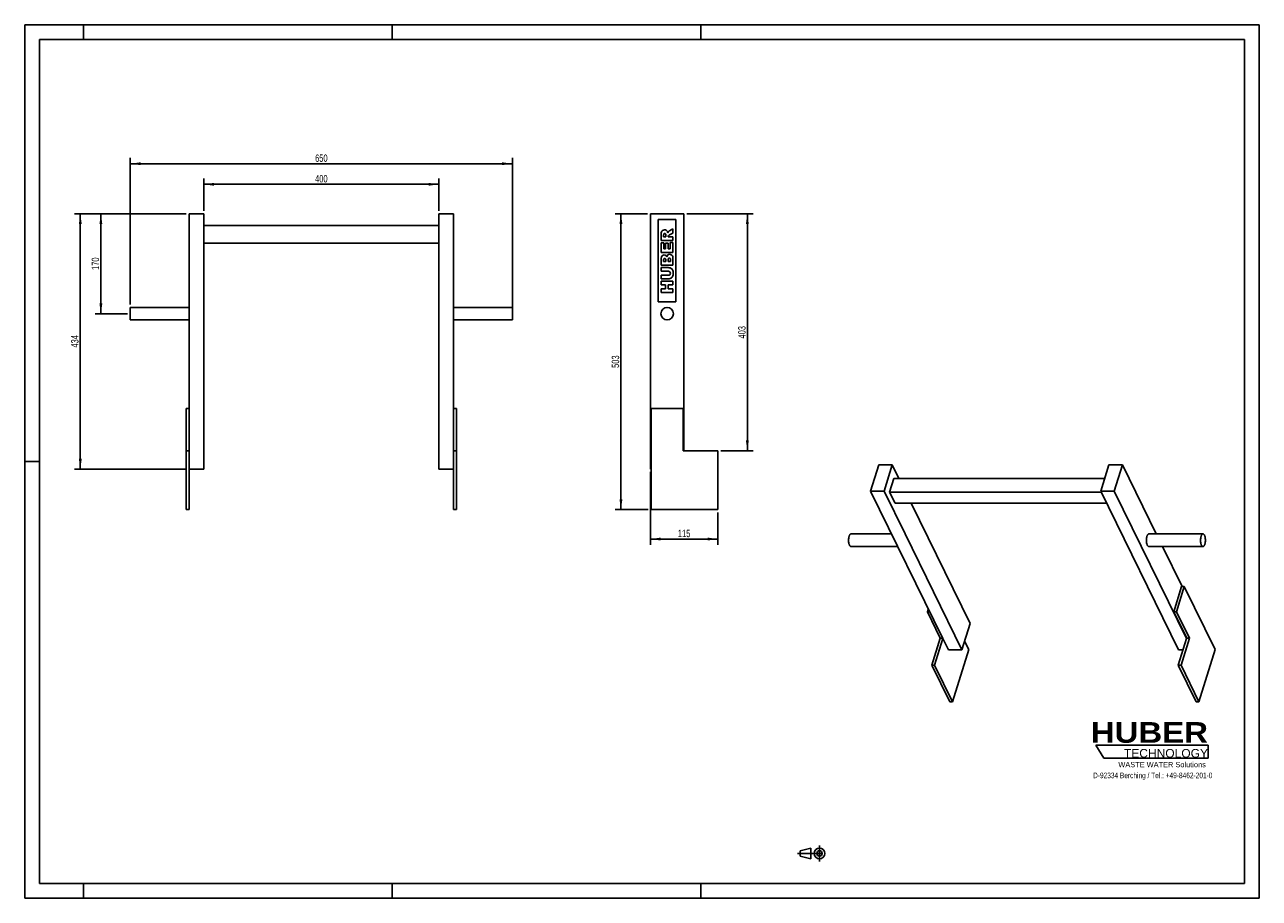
# Model space of a CAD drawing. Header units: millimetres. Extents: x 0 to 2100, y 0 to 1485.
import ezdxf

# ---------------------------------------------------------------- set-up
doc = ezdxf.new("R2010")
doc.units = ezdxf.units.MM
doc.header["$LTSCALE"] = 115.5
doc.linetypes.add('CENTER', pattern=[0.6, 0.375, -0.075, 0.075, -0.075])
doc.layers.get('0').update_dxf_attribs({"linetype": 'CONTINUOUS'})
for name, color, linetype in [('005_AXIS', 7, 'CONTINUOUS'), ('007_CURVES', 7, 'CONTINUOUS'), ('050_DIMENSIONING', 7, 'CONTINUOUS'), ('HUBER_Logo_BL0', 7, 'CONTINUOUS')]:
    doc.layers.add(name, color=color, linetype=linetype)
doc.styles.get("Standard").update_dxf_attribs({"font": 'txt', "width": 0.7})
doc.styles.add('TEXTSTYLE_2', font='ariblk.ttf')
doc.styles.add('TEXTSTYLE_3', font='arial.ttf')
doc.dimstyles.new('DIMSTYLE_1', dxfattribs={"dimtxt": 12.5, "dimasz": 17.5, "dimexe": 2, "dimexo": 1, "dimtad": 1, "dimdec": 1, "dimtxsty": 'STANDARD', "dimblk": '_FILLED', "dimblk1": '_FILLED', "dimblk2": '_FILLED', "dimcen": 0.09, "dimazin": 2, "dimtp": 0.5, "dimtm": 0.5, "dimtfac": 1, "dimtdec": 1, "dimtofl": 0, "dimtmove": 0, "dimatfit": 3, "dimldrblk": '_FILLED', "dimfxl": 1, "dimtolj": 1, "dimarcsym": 0})
doc.dimstyles.new('DIMSTYLE_2', dxfattribs={"dimtxt": 12.5, "dimasz": 17.5, "dimexe": 2, "dimexo": 1, "dimtad": 1, "dimdec": 1, "dimtxsty": 'STANDARD', "dimblk": '_FILLED', "dimblk1": '_FILLED', "dimblk2": '_FILLED', "dimcen": 0.09, "dimazin": 2, "dimtp": 0.8, "dimtm": 0.8, "dimtfac": 1, "dimtdec": 1, "dimtofl": 0, "dimtmove": 0, "dimatfit": 3, "dimldrblk": '_FILLED', "dimfxl": 1, "dimtolj": 1, "dimarcsym": 0})
doc.dimstyles.new('DIMSTYLE_3', dxfattribs={"dimtxt": 12.5, "dimasz": 17.5, "dimexe": 2, "dimexo": 1, "dimtad": 1, "dimtxsty": 'STANDARD', "dimblk": '_FILLED', "dimblk1": '_FILLED', "dimblk2": '_FILLED', "dimcen": 0.09, "dimazin": 2, "dimtp": 0.3, "dimtm": 0.3, "dimtfac": 1, "dimtofl": 0, "dimtmove": 0, "dimatfit": 3, "dimldrblk": '_FILLED', "dimfxl": 1, "dimtolj": 1, "dimarcsym": 0})
doc.dimstyles.new('DIMSTYLE_4', dxfattribs={"dimtxt": 12.5, "dimasz": 17.5, "dimexe": 2, "dimexo": 1, "dimtad": 1, "dimtxsty": 'STANDARD', "dimblk": '_FILLED', "dimblk1": '_FILLED', "dimblk2": '_FILLED', "dimcen": 0.09, "dimazin": 2, "dimtp": 0.5, "dimtm": 0.5, "dimtfac": 1, "dimtofl": 0, "dimtmove": 0, "dimatfit": 3, "dimldrblk": '_FILLED', "dimfxl": 1, "dimtolj": 1, "dimarcsym": 0})
doc.dimstyles.new('DIMSTYLE_5', dxfattribs={"dimtxt": 12.5, "dimasz": 17.5, "dimexe": 2, "dimexo": 1, "dimtad": 1, "dimtxsty": 'STANDARD', "dimblk": '_FILLED', "dimblk1": '_FILLED', "dimblk2": '_FILLED', "dimcen": 0.09, "dimazin": 2, "dimtp": 0.8, "dimtm": 0.8, "dimtfac": 1, "dimtofl": 0, "dimtmove": 0, "dimatfit": 3, "dimldrblk": '_FILLED', "dimfxl": 1, "dimtolj": 1, "dimarcsym": 0})

# ---------------------------------------------------------------- blocks, each defined once
blk = doc.blocks.new('HUBER_LOGO_BL0', base_point=(1918.7, 251.9))
at = {"layer": 'HUBER_Logo_BL0', "color": 5, "linetype": 'CONTINUOUS'}
for p, q in [((2013.2, 260.5), (1822, 260.5)), ((1822, 260.5), (1835.5, 238)), ((2013.2, 260.5), (2013.2, 238)), ((1835.5, 238), (2013.2, 238))]:
    blk.add_line(p, q, dxfattribs=at)
at = {"layer": 'HUBER_Logo_BL0', "color": 2, "linetype": 'CONTINUOUS', "attachment_point": 3, "line_spacing_factor": 0.78}
for s, insert, char_height, width, style in [('HUBER\\P\\fArial;\\H14.625;TECHNOLOGY ', (2012.7, 299.5), 35.1, 193.836, 'TEXTSTYLE_2'), ('WASTE WATER Solutions', (2009, 231.8), 9, 148.517, 'TEXTSTYLE_3')]:
    blk.add_mtext(s, dxfattribs=dict(at, insert=insert, char_height=char_height, width=width, style=style))
at = {"layer": 'HUBER_Logo_BL0', "color": 2, "linetype": 'CONTINUOUS', "insert": (1918.7, 213.7), "char_height": 9.5, "width": 405.446, "attachment_point": 2, "line_spacing_factor": 0.96}
blk.add_mtext('D-92334 Berching / Tel.: +49-8462-201-0', dxfattribs=at)
blk = doc.blocks.new('_FILLED')
at = {"color": 0, "linetype": 'BYBLOCK'}
blk.add_solid([(0, 0), (-1, 0.14), (-1, -0.14)], dxfattribs=at)
blk = doc.blocks.new('*D0')
at = {"layer": '050_DIMENSIONING', "color": 2, "linetype": 'CONTINUOUS'}
for p, q in [((304.6, 1168.7), (304.6, 1223.7)), ((704.6, 1168.7), (704.6, 1223.7)), ((304.6, 1213.7), (504.6, 1213.7)), ((704.6, 1213.7), (504.6, 1213.7))]:
    blk.add_line(p, q, dxfattribs=at)
at = {"layer": '050_DIMENSIONING', "color": 2, "linetype": 'CONTINUOUS', "xscale": 17.5, "yscale": 17.5, "zscale": 17.5, "rotation": 180}
blk.add_blockref('_FILLED', (304.6, 1213.7), dxfattribs=at)
at = {"layer": '050_DIMENSIONING', "color": 2, "linetype": 'CONTINUOUS', "xscale": 17.5, "yscale": 17.5, "zscale": 17.5}
blk.add_blockref('_FILLED', (704.6, 1213.7), dxfattribs=at)
at = {"layer": '050_DIMENSIONING', "color": 2, "linetype": 'CONTINUOUS', "insert": (504.6, 1229.4), "char_height": 12.5, "width": 44.196, "attachment_point": 2, "line_spacing_factor": 0.9}
blk.add_mtext('400', dxfattribs=at)
blk = doc.blocks.new('*D1')
at = {"layer": '050_DIMENSIONING', "color": 2, "linetype": 'CONTINUOUS'}
for p, q in [((179.6, 1009.4), (179.6, 1258.7)), ((179.6, 1248.7), (504.6, 1248.7)), ((829.6, 1248.7), (504.6, 1248.7)), ((829.6, 998.7), (829.6, 1258.7))]:
    blk.add_line(p, q, dxfattribs=at)
at = {"layer": '050_DIMENSIONING', "color": 2, "linetype": 'CONTINUOUS', "xscale": 17.5, "yscale": 17.5, "zscale": 17.5, "rotation": 180}
blk.add_blockref('_FILLED', (179.6, 1248.7), dxfattribs=at)
at = {"layer": '050_DIMENSIONING', "color": 2, "linetype": 'CONTINUOUS', "xscale": 17.5, "yscale": 17.5, "zscale": 17.5}
blk.add_blockref('_FILLED', (829.6, 1248.7), dxfattribs=at)
at = {"layer": '050_DIMENSIONING', "color": 2, "linetype": 'CONTINUOUS', "insert": (504.6, 1264.4), "char_height": 12.5, "width": 42.857, "attachment_point": 2, "line_spacing_factor": 0.9}
blk.add_mtext('650', dxfattribs=at)
blk = doc.blocks.new('*D2')
at = {"layer": '050_DIMENSIONING', "color": 2, "linetype": 'CONTINUOUS'}
for p, q in [((1059.2, 1163.7), (1004.2, 1163.7)), ((1014.2, 1163.7), (1014.2, 912.2)), ((1014.2, 660.7), (1014.2, 912.2)), ((1060.7, 660.7), (1004.2, 660.7))]:
    blk.add_line(p, q, dxfattribs=at)
at = {"layer": '050_DIMENSIONING', "color": 2, "linetype": 'CONTINUOUS', "xscale": 17.5, "yscale": 17.5, "zscale": 17.5}
for p, rotation in [((1014.2, 1163.7), 90), ((1014.2, 660.7), 270)]:
    blk.add_blockref('_FILLED', p, dxfattribs=dict(at, rotation=rotation))
at = {"layer": '050_DIMENSIONING', "color": 2, "linetype": 'CONTINUOUS', "insert": (998.6, 912.2), "char_height": 12.5, "width": 41.518, "attachment_point": 2, "rotation": 90, "line_spacing_factor": 0.9}
blk.add_mtext('503', dxfattribs=at)
blk = doc.blocks.new('*D3')
at = {"layer": '050_DIMENSIONING', "color": 2, "linetype": 'CONTINUOUS'}
for p, q in [((274.6, 1163.7), (84.6, 1163.7)), ((94.6, 1163.7), (94.6, 946.7)), ((94.6, 729.7), (94.6, 946.7)), ((274.6, 729.7), (84.6, 729.7))]:
    blk.add_line(p, q, dxfattribs=at)
at = {"layer": '050_DIMENSIONING', "color": 2, "linetype": 'CONTINUOUS', "xscale": 17.5, "yscale": 17.5, "zscale": 17.5}
for p, rotation in [((94.6, 1163.7), 90), ((94.6, 729.7), 270)]:
    blk.add_blockref('_FILLED', p, dxfattribs=dict(at, rotation=rotation))
at = {"layer": '050_DIMENSIONING', "color": 2, "linetype": 'CONTINUOUS', "insert": (79, 946.7), "char_height": 12.5, "width": 42.857, "attachment_point": 2, "rotation": 90, "line_spacing_factor": 0.9}
blk.add_mtext('434', dxfattribs=at)
blk = doc.blocks.new('*D4')
at = {"layer": '050_DIMENSIONING', "color": 2, "linetype": 'CONTINUOUS'}
for p, q in [((1064.2, 724.7), (1064.2, 600.7)), ((1179.2, 655.7), (1179.2, 600.7)), ((1064.2, 610.7), (1121.7, 610.7)), ((1179.2, 610.7), (1121.7, 610.7))]:
    blk.add_line(p, q, dxfattribs=at)
at = {"layer": '050_DIMENSIONING', "color": 2, "linetype": 'CONTINUOUS', "xscale": 17.5, "yscale": 17.5, "zscale": 17.5, "rotation": 180}
blk.add_blockref('_FILLED', (1064.2, 610.7), dxfattribs=at)
at = {"layer": '050_DIMENSIONING', "color": 2, "linetype": 'CONTINUOUS', "xscale": 17.5, "yscale": 17.5, "zscale": 17.5}
blk.add_blockref('_FILLED', (1179.2, 610.7), dxfattribs=at)
at = {"layer": '050_DIMENSIONING', "color": 2, "linetype": 'CONTINUOUS', "insert": (1121.7, 626.4), "char_height": 12.5, "width": 34.821, "attachment_point": 2, "line_spacing_factor": 0.9}
blk.add_mtext('115', dxfattribs=at)
blk = doc.blocks.new('*D5')
at = {"layer": '050_DIMENSIONING', "color": 2, "linetype": 'CONTINUOUS'}
for p, q in [((274.6, 1163.7), (119.6, 1163.7)), ((129.6, 1163.7), (129.6, 1078.7)), ((129.6, 993.7), (129.6, 1078.7)), ((174.6, 993.7), (119.6, 993.7))]:
    blk.add_line(p, q, dxfattribs=at)
at = {"layer": '050_DIMENSIONING', "color": 2, "linetype": 'CONTINUOUS', "xscale": 17.5, "yscale": 17.5, "zscale": 17.5}
for p, rotation in [((129.6, 1163.7), 90), ((129.6, 993.7), 270)]:
    blk.add_blockref('_FILLED', p, dxfattribs=dict(at, rotation=rotation))
at = {"layer": '050_DIMENSIONING', "color": 2, "linetype": 'CONTINUOUS', "insert": (114, 1078.7), "char_height": 12.5, "width": 40.179, "attachment_point": 2, "rotation": 90, "line_spacing_factor": 0.9}
blk.add_mtext('170', dxfattribs=at)
blk = doc.blocks.new('*D6')
at = {"layer": '050_DIMENSIONING', "color": 2, "linetype": 'CONTINUOUS'}
for p, q in [((1126.2, 1163.7), (1239.2, 1163.7)), ((1229.2, 1163.7), (1229.2, 962.2)), ((1229.2, 760.7), (1229.2, 962.2)), ((1184.2, 760.7), (1239.2, 760.7))]:
    blk.add_line(p, q, dxfattribs=at)
at = {"layer": '050_DIMENSIONING', "color": 2, "linetype": 'CONTINUOUS', "xscale": 17.5, "yscale": 17.5, "zscale": 17.5}
for p, rotation in [((1229.2, 1163.7), 90), ((1229.2, 760.7), 270)]:
    blk.add_blockref('_FILLED', p, dxfattribs=dict(at, rotation=rotation))
at = {"layer": '050_DIMENSIONING', "color": 2, "linetype": 'CONTINUOUS', "insert": (1213.6, 962.2), "char_height": 12.5, "width": 42.857, "attachment_point": 2, "rotation": 90, "line_spacing_factor": 0.9}
blk.add_mtext('403', dxfattribs=at)
blk = doc.blocks.new('PROJEKTIONSMETHODE_1_BL1', base_point=(1340, 76.3))
at = {"color": 2, "linetype": 'CONTINUOUS'}
for p, q in [((1318.9, 80.8), (1337.3, 85.4)), ((1337.3, 67.1), (1337.3, 85.4)), ((1318.9, 71.7), (1318.9, 80.8)), ((1318.9, 71.7), (1337.3, 67.1))]:
    blk.add_line(p, q, dxfattribs=at)
at = {"color": 2, "linetype": 'CENTER'}
for p, q in [((1351.9, 90), (1351.9, 62.5)), ((1314.3, 76.3), (1365.7, 76.3))]:
    blk.add_line(p, q, dxfattribs=at)
at = {"color": 2, "linetype": 'CONTINUOUS'}
for radius in [9.17, 4.58]:
    blk.add_circle((1351.9, 76.3), radius, dxfattribs=at)

msp = doc.modelspace()

# ---------------------------------------------------------------- linework, layer by layer
at = {"color": 7, "linetype": 'CONTINUOUS'}
for p, q in [((0, 1485), (2100, 1485)), ((0, 0), (0, 1485)), ((2100, 0), (2100, 1485)), ((279.635, 1163.741), (304.635, 1163.741)), ((279.635, 760.741), (279.635, 1163.741)), ((304.635, 1163.741), (304.635, 729.741)), ((704.635, 1163.741), (729.635, 1163.741)), ((704.635, 1163.741), (704.635, 729.741)), ((729.635, 760.741), (729.635, 1163.741)), ((1064.208, 1163.741), (1121.208, 1163.741)), ((1064.208, 1163.741), (1064.208, 729.741)), ((1121.208, 760.741), (1121.208, 1163.741)), ((304.635, 1143.741), (704.635, 1143.741)), ((704.635, 1113.741), (304.635, 1113.741)), ((279.635, 832.741), (274.635, 832.741)), ((274.635, 832.741), (274.635, 760.741)), ((734.635, 832.741), (729.635, 832.741)), ((734.635, 832.741), (734.635, 760.741)), ((1065.708, 832.741), (1120.208, 832.741)), ((1120.208, 832.741), (1120.208, 760.741)), ((274.635, 760.741), (279.635, 760.741)), ((274.635, 760.741), (274.635, 660.741)), ((279.635, 660.741), (279.635, 760.741)), ((729.635, 760.741), (734.635, 760.741)), ((729.635, 760.741), (729.635, 660.741)), ((734.635, 660.741), (734.635, 760.741)), ((1179.208, 760.741), (1120.208, 760.741)), ((1179.208, 760.741), (1179.208, 660.741)), ((1452.653, 736.723), (1438.856, 692.073)), ((1475.68, 736.723), (1452.653, 736.723)), ((1461.882, 692.073), (1475.68, 736.723)), ((1475.68, 736.723), (1486.97, 713.716)), ((1844.104, 736.723), (1830.306, 692.073)), ((1867.131, 736.723), (1844.104, 736.723)), ((1853.333, 692.073), (1867.131, 736.723)), ((1867.131, 736.723), (1924.717, 619.375)), ((304.635, 729.741), (279.635, 729.741)), ((729.635, 729.741), (704.635, 729.741)), ((1064.208, 729.741), (1065.708, 729.741)), ((1478.513, 713.716), (1471.251, 690.216)), ((1478.513, 713.716), (1836.994, 713.716)), ((1561.787, 441.565), (1438.856, 692.073)), ((1438.856, 692.073), (1461.882, 692.073)), ((1461.882, 692.073), (1497.568, 619.353)), ((1471.251, 690.216), (1831.218, 690.216)), ((1471.251, 690.216), (1480.402, 671.568)), ((1830.306, 692.073), (1962.695, 422.295)), ((1830.306, 692.073), (1853.333, 692.073)), ((1976.265, 441.565), (1853.333, 692.073)), ((1840.369, 671.568), (1480.402, 671.568)), ((1507.653, 671.568), (1608.068, 466.944)), ((1497.568, 619.353), (1594.27, 422.295)), ((1935.17, 598.075), (1968.676, 529.795)), ((1954.544, 487.104), (1967.737, 529.795)), ((1972.342, 529.795), (1959.149, 487.104)), ((1972.342, 529.795), (1967.737, 529.795)), ((1536.999, 492.079), (1535.461, 487.104)), ((1535.461, 487.104), (1557.424, 442.348)), ((1539.44, 487.104), (1535.461, 487.104)), ((1954.544, 487.104), (1976.507, 442.348)), ((1959.149, 487.104), (1954.544, 487.104)), ((1959.149, 487.104), (1981.112, 442.348)), ((1594.27, 422.295), (1608.068, 466.944)), ((1543.142, 396.132), (1557.424, 442.348)), ((1547.748, 396.132), (1561.787, 441.565)), ((1557.424, 442.348), (1561.403, 442.348)), ((1561.787, 441.565), (1571.244, 422.295)), ((1962.225, 396.132), (1976.265, 441.565)), ((1966.83, 396.132), (1981.112, 442.348)), ((1976.507, 442.348), (1976.265, 441.565)), ((1976.507, 442.348), (1981.112, 442.348)), ((1594.27, 422.295), (1571.244, 422.295)), ((1605.726, 422.878), (1598.807, 436.977)), ((1970.31, 422.295), (1962.695, 422.295)), ((1543.142, 396.132), (1573.646, 333.971)), ((1543.142, 396.132), (1547.748, 396.132)), ((1578.252, 333.971), (1547.748, 396.132)), ((1962.225, 396.132), (1992.729, 333.971)), ((1962.225, 396.132), (1966.83, 396.132)), ((1997.334, 333.971), (1966.83, 396.132)), ((0, 0), (2100, 0))]:
    msp.add_line(p, q, dxfattribs=at)
at = {"color": 3, "linetype": 'CONTINUOUS'}
for p, q in [((0, 1485), (0, 0)), ((2100, 1485), (0, 1485)), ((100, 1485), (100, 1460)), ((625, 1485), (625, 1460)), ((1150, 1485), (1150, 1460)), ((2100, 1485), (2100, 0)), ((0, 742.5), (25, 742.5)), ((100, 0), (100, 25)), ((625, 0), (625, 25)), ((1150, 0), (1150, 25)), ((2100, 0), (0, 0))]:
    msp.add_line(p, q, dxfattribs=at)
at = {"color": 5, "linetype": 'CONTINUOUS'}
for p, q in [((25, 1460), (25, 25)), ((2075, 1460), (25, 1460)), ((2075, 25), (2075, 1460)), ((25, 25), (2075, 25))]:
    msp.add_line(p, q, dxfattribs=at)
at = {"layer": '005_AXIS', "color": 7, "linetype": 'CONTINUOUS'}
for p, q in [((179.635, 993.741), (179.635, 1004.391)), ((279.635, 1004.391), (179.635, 1004.391)), ((179.635, 983.091), (179.635, 993.741)), ((729.635, 1004.391), (829.635, 1004.391)), ((829.635, 1004.391), (829.635, 993.741)), ((829.635, 993.741), (829.635, 983.091)), ((279.635, 983.091), (179.635, 983.091)), ((729.635, 983.091), (829.635, 983.091)), ((1065.708, 832.741), (1065.708, 660.741)), ((274.635, 660.741), (279.635, 660.741)), ((729.635, 660.741), (734.635, 660.741)), ((1065.708, 660.741), (1179.208, 660.741)), ((1474.531, 619.375), (1405.505, 619.375)), ((1912.089, 619.375), (2004.195, 619.375)), ((1484.983, 598.075), (1405.505, 598.075)), ((1912.089, 598.075), (2004.195, 598.075)), ((2024.809, 422.878), (1972.342, 529.795)), ((1605.726, 422.878), (1578.252, 333.971)), ((2024.809, 422.878), (1997.334, 333.971)), ((1573.646, 333.971), (1578.252, 333.971)), ((1992.729, 333.971), (1997.334, 333.971))]:
    msp.add_line(p, q, dxfattribs=at)
for start, end in [(0, 180), (180, 360)]:
    msp.add_arc((1092.708, 993.741), 10.65, start, end, dxfattribs=at)
for points, knots in [([(1402.927, 600.382), (1402.749, 600.745), (1402.423, 601.536), (1401.884, 603.318), (1401.449, 605.83), (1401.297, 609), (1401.479, 611.672), (1401.821, 613.706), (1402.159, 615.087), (1402.574, 616.318), (1403.057, 617.373), (1403.598, 618.229), (1404.189, 618.869), (1404.826, 619.276), (1405.289, 619.375), (1405.505, 619.375)], [0, 0, 0, 0, 0.05847668, 0.12356833, 0.26915392, 0.42613471, 0.58202248, 0.65569087, 0.72458329, 0.78750074, 0.8435264, 0.892153, 0.93349183, 0.96861979, 1, 1, 1, 1]), ([(1912.089, 619.375), (1911.872, 619.375), (1911.409, 619.276), (1910.773, 618.869), (1910.182, 618.229), (1909.641, 617.373), (1909.158, 616.318), (1908.743, 615.087), (1908.405, 613.706), (1908.062, 611.672), (1907.88, 609), (1908.033, 605.83), (1908.468, 603.318), (1909.007, 601.536), (1909.333, 600.745), (1909.511, 600.382)], [0, 0, 0, 0, 0.03138021, 0.06650816, 0.10784697, 0.15647357, 0.21249922, 0.27541668, 0.34430912, 0.4179775, 0.57386528, 0.73084608, 0.87643169, 0.9415234, 1, 1, 1, 1]), ([(2004.195, 619.375), (2003.978, 619.375), (2003.515, 619.276), (2002.879, 618.869), (2002.288, 618.229), (2001.747, 617.373), (2001.264, 616.318), (2000.849, 615.087), (2000.511, 613.706), (2000.169, 611.672), (1999.986, 609), (2000.139, 605.83), (2000.574, 603.318), (2001.113, 601.536), (2001.439, 600.745), (2001.617, 600.382)], [0, 0, 0, 0, 0.03138021, 0.06650815, 0.10784696, 0.15647356, 0.21249923, 0.27541669, 0.34430914, 0.41797753, 0.57386529, 0.73084608, 0.87643168, 0.94152336, 1, 1, 1, 1]), ([(2006.773, 617.067), (2006.605, 617.41), (2006.256, 618.024), (2005.626, 618.773), (2004.94, 619.256), (2004.431, 619.375), (2004.195, 619.375)], [0, 0, 0, 0, 0.31594759, 0.58208421, 0.80455749, 1, 1, 1, 1]), ([(2004.195, 598.075), (2004.412, 598.075), (2004.875, 598.173), (2005.511, 598.58), (2006.102, 599.22), (2006.643, 600.076), (2007.126, 601.131), (2007.541, 602.363), (2007.879, 603.743), (2008.222, 605.777), (2008.404, 608.449), (2008.251, 611.619), (2007.816, 614.132), (2007.277, 615.913), (2006.951, 616.704), (2006.773, 617.067)], [0, 0, 0, 0, 0.03138021, 0.06650815, 0.10784696, 0.15647356, 0.21249923, 0.27541669, 0.34430914, 0.41797753, 0.57386529, 0.73084608, 0.87643168, 0.94152336, 1, 1, 1, 1]), ([(1405.505, 598.075), (1405.269, 598.075), (1404.761, 598.193), (1404.074, 598.676), (1403.445, 599.426), (1403.096, 600.04), (1402.927, 600.382)], [0, 0, 0, 0, 0.19544251, 0.41791578, 0.68405229, 1, 1, 1, 1]), ([(1909.511, 600.382), (1909.679, 600.04), (1910.028, 599.426), (1910.658, 598.676), (1911.344, 598.193), (1911.853, 598.075), (1912.089, 598.075)], [0, 0, 0, 0, 0.3159475, 0.58208419, 0.80455747, 1, 1, 1, 1]), ([(2001.617, 600.382), (2001.785, 600.04), (2002.134, 599.426), (2002.764, 598.676), (2003.45, 598.193), (2003.959, 598.075), (2004.195, 598.075)], [0, 0, 0, 0, 0.31594759, 0.58208421, 0.80455749, 1, 1, 1, 1])]:
    msp.add_open_spline(points, degree=3, knots=knots, dxfattribs=at)
at = {"layer": '007_CURVES', "color": 4, "linetype": 'CONTINUOUS'}
for p, q in [((1107.708, 1153.741), (1077.708, 1153.741)), ((1077.708, 1153.741), (1077.708, 1013.741)), ((1102.708, 1137.834), (1096.924, 1134.832)), ((1102.708, 1130.849), (1102.708, 1137.834)), ((1107.708, 1013.741), (1107.708, 1153.741)), ((1082.708, 1128.461), (1082.708, 1118.161)), ((1082.708, 1118.161), (1102.708, 1118.161)), ((1086.978, 1114.45), (1082.708, 1114.45)), ((1082.708, 1114.45), (1082.708, 1097.888)), ((1086.746, 1124.369), (1086.746, 1127.083)), ((1090.812, 1124.369), (1086.746, 1124.369)), ((1086.978, 1104.082), (1086.978, 1114.45)), ((1094.236, 1113.7), (1090.157, 1113.7)), ((1090.157, 1113.7), (1090.157, 1104.082)), ((1090.812, 1126.974), (1090.812, 1124.369)), ((1094.236, 1104.082), (1094.236, 1113.7)), ((1094.591, 1124.369), (1094.591, 1124.914)), ((1102.708, 1124.369), (1094.591, 1124.369)), ((1096.596, 1127.547), (1102.708, 1130.849)), ((1102.708, 1114.751), (1098.179, 1114.751)), ((1098.179, 1114.751), (1098.179, 1104.082)), ((1102.708, 1118.161), (1102.708, 1124.369)), ((1102.708, 1097.888), (1102.708, 1114.751)), ((1082.708, 1097.888), (1102.708, 1097.888)), ((1090.157, 1104.082), (1086.978, 1104.082)), ((1098.179, 1104.082), (1094.236, 1104.082)), ((1082.708, 1087.752), (1082.708, 1076.183)), ((1082.708, 1076.183), (1102.708, 1076.183)), ((1082.708, 1072.077), (1082.708, 1065.91)), ((1094.632, 1072.077), (1082.708, 1072.077)), ((1086.76, 1082.418), (1086.76, 1085.146)), ((1090.553, 1082.418), (1086.76, 1082.418)), ((1090.553, 1085.105), (1090.553, 1082.418)), ((1094.359, 1082.418), (1094.359, 1085.555)), ((1098.411, 1082.418), (1094.359, 1082.418)), ((1098.411, 1085.569), (1098.411, 1082.418)), ((1102.708, 1076.183), (1102.708, 1086.851)), ((1082.708, 1065.91), (1094.918, 1065.91)), ((1094.918, 1059.075), (1082.708, 1059.075)), ((1082.708, 1059.075), (1082.708, 1052.909)), ((1082.708, 1052.909), (1094.632, 1052.909)), ((1082.708, 1048.789), (1082.708, 1042.581)), ((1102.708, 1048.789), (1082.708, 1048.789)), ((1082.708, 1042.581), (1089.707, 1042.581)), ((1082.708, 1035.828), (1082.708, 1029.648)), ((1089.707, 1035.828), (1082.708, 1035.828)), ((1082.708, 1029.648), (1102.708, 1029.648)), ((1089.707, 1042.581), (1089.707, 1035.828)), ((1094.618, 1042.581), (1102.708, 1042.581)), ((1094.618, 1035.828), (1094.618, 1042.581)), ((1102.708, 1035.828), (1094.618, 1035.828)), ((1102.708, 1042.581), (1102.708, 1048.789)), ((1102.708, 1029.648), (1102.708, 1035.828)), ((1077.708, 1013.741), (1107.708, 1013.741))]:
    msp.add_line(p, q, dxfattribs=at)
for points in [[(1083.199, 1132.841), (1083.527, 1133.85), (1084.141, 1134.655), (1085.031, 1135.278)], [(1085.031, 1135.278), (1085.914, 1135.896), (1086.992, 1136.21), (1088.261, 1136.21)], [(1088.261, 1136.21), (1089.379, 1136.21), (1090.334, 1135.965), (1091.142, 1135.492)], [(1091.142, 1135.492), (1091.944, 1135.023), (1092.599, 1134.369), (1093.1, 1133.542)], [(1095.683, 1133.972), (1096.214, 1134.396), (1096.624, 1134.682), (1096.924, 1134.832)], [(1082.708, 1128.461), (1082.708, 1130.371), (1082.872, 1131.831), (1083.199, 1132.841)], [(1087.269, 1129.386), (1086.924, 1128.98), (1086.746, 1128.202), (1086.746, 1127.083)], [(1088.752, 1130.003), (1088.111, 1130.003), (1087.619, 1129.798), (1087.269, 1129.386)], [(1089.914, 1129.611), (1089.584, 1129.866), (1089.188, 1130.003), (1088.752, 1130.003)], [(1090.548, 1128.613), (1090.457, 1129.021), (1090.252, 1129.348), (1089.914, 1129.611)], [(1090.812, 1126.974), (1090.812, 1127.247), (1090.73, 1127.793), (1090.548, 1128.613)], [(1093.1, 1133.542), (1093.418, 1133.018), (1093.677, 1132.295), (1093.881, 1131.367)], [(1093.881, 1131.367), (1094.141, 1132.104), (1094.386, 1132.65), (1094.628, 1132.98)], [(1095.065, 1126.421), (1094.754, 1125.978), (1094.591, 1125.474), (1094.591, 1124.914)], [(1094.628, 1132.98), (1094.795, 1133.209), (1095.136, 1133.536), (1095.683, 1133.972)], [(1096.596, 1127.547), (1095.807, 1127.121), (1095.3, 1126.756), (1095.065, 1126.421)], [(1082.708, 1087.752), (1082.708, 1089.675), (1083.186, 1091.149), (1084.141, 1092.186)], [(1084.141, 1092.186), (1085.096, 1093.223), (1086.282, 1093.741), (1087.688, 1093.741)], [(1087.688, 1093.741), (1088.875, 1093.741), (1089.884, 1093.373), (1090.732, 1092.639)], [(1090.732, 1092.639), (1091.303, 1092.145), (1091.739, 1091.422), (1092.067, 1090.48)], [(1092.067, 1090.48), (1092.422, 1091.913), (1093.008, 1092.963), (1093.854, 1093.645)], [(1093.854, 1093.645), (1094.7, 1094.328), (1095.75, 1094.669), (1097.019, 1094.669)], [(1097.019, 1094.669), (1098.056, 1094.669), (1098.997, 1094.423), (1099.815, 1093.944)], [(1099.815, 1093.944), (1100.648, 1093.454), (1101.303, 1092.8), (1101.782, 1091.968)], [(1087.251, 1087.111), (1086.924, 1086.729), (1086.76, 1086.074), (1086.76, 1085.146)], [(1088.615, 1087.684), (1088.042, 1087.684), (1087.578, 1087.493), (1087.251, 1087.111)], [(1090.061, 1087.111), (1089.734, 1087.493), (1089.243, 1087.684), (1088.615, 1087.684)], [(1090.553, 1085.105), (1090.553, 1086.06), (1090.389, 1086.729), (1090.061, 1087.111)], [(1094.905, 1087.82), (1094.55, 1087.384), (1094.359, 1086.633), (1094.359, 1085.555)], [(1094.632, 1072.077), (1095.819, 1072.077), (1096.924, 1071.886), (1097.974, 1071.517)], [(1096.323, 1088.475), (1095.737, 1088.475), (1095.259, 1088.257), (1094.905, 1087.82)], [(1097.851, 1087.82), (1097.469, 1088.257), (1096.965, 1088.475), (1096.323, 1088.475)], [(1098.411, 1085.569), (1098.411, 1086.633), (1098.233, 1087.384), (1097.851, 1087.82)], [(1097.974, 1071.517), (1099.025, 1071.149), (1099.939, 1070.576), (1100.73, 1069.785)], [(1101.782, 1091.968), (1102.081, 1091.449), (1102.299, 1090.658), (1102.439, 1089.621)], [(1102.439, 1089.621), (1102.626, 1088.229), (1102.708, 1087.302), (1102.708, 1086.851)], [(1098.016, 1053.48), (1096.733, 1053.1), (1095.614, 1052.909), (1094.632, 1052.909)], [(1097.483, 1064.996), (1096.883, 1065.596), (1096.023, 1065.91), (1094.918, 1065.91)], [(1094.918, 1059.075), (1096.01, 1059.075), (1096.855, 1059.375), (1097.469, 1059.976)], [(1097.469, 1059.976), (1098.083, 1060.576), (1098.383, 1061.422), (1098.383, 1062.499)], [(1098.383, 1062.499), (1098.383, 1063.564), (1098.083, 1064.396), (1097.483, 1064.996)], [(1100.318, 1054.795), (1099.57, 1054.15), (1098.806, 1053.714), (1098.016, 1053.48)], [(1102.042, 1056.918), (1101.63, 1056.142), (1101.057, 1055.433), (1100.318, 1054.795)], [(1100.73, 1069.785), (1101.521, 1068.993), (1102.067, 1068.175), (1102.382, 1067.311)], [(1102.845, 1059.798), (1102.708, 1058.652), (1102.449, 1057.684), (1102.042, 1056.918)], [(1102.382, 1067.311), (1102.817, 1066.115), (1103.049, 1064.669), (1103.049, 1062.991)], [(1103.049, 1062.991), (1103.049, 1062.008), (1102.981, 1060.944), (1102.845, 1059.798)]]:
    msp.add_open_spline(points, degree=3, dxfattribs=at)

# ---------------------------------------------------------------- block references
at = {"color": 2, "linetype": 'CONTINUOUS'}
msp.add_blockref('PROJEKTIONSMETHODE_1_BL1', (1340, 76.25), dxfattribs=at)
at = {"layer": 'HUBER_Logo_BL0'}
msp.add_blockref('HUBER_LOGO_BL0', (1918.749, 251.871), dxfattribs=at)

# ---------------------------------------------------------------- dimensions: what is measured, and where the dimension line sits
at = {"layer": '050_DIMENSIONING', "color": 2, "linetype": 'CONTINUOUS'}
for base, p1, p2, dimstyle, picture, middle in [((829.635, 1248.741), (179.635, 1008.391), (829.635, 997.741), 'DIMSTYLE_2', '*D1', (502.849, 1248.741)), ((704.635, 1213.741), (304.635, 1167.741), (704.635, 1167.741), 'DIMSTYLE_1', '*D0', (502.849, 1213.741))]:
    dim = msp.add_linear_dim(base=base, p1=p1, p2=p2, dimstyle=dimstyle, dxfattribs=at)
    dim.commit()
    dim.dimension.update_dxf_attribs({"geometry": picture, "text_midpoint": middle, "dimtype": 160})
for base, p1, p2, angle, dimstyle, picture, middle in [((94.635, 1163.741), (275.635, 729.741), (275.635, 1163.741), 90, 'DIMSTYLE_2', '*D3', (94.635, 944.955)), ((129.635, 993.741), (275.635, 1163.741), (175.635, 993.741), 270, 'DIMSTYLE_4', '*D5', (129.635, 1076.955)), ((1014.208, 660.741), (1060.208, 1163.741), (1061.708, 660.741), 270, 'DIMSTYLE_2', '*D2', (1014.208, 910.455)), ((1229.208, 760.741), (1125.208, 1163.741), (1183.208, 760.741), 270, 'DIMSTYLE_5', '*D6', (1229.208, 960.455)), ((1064.208, 610.741), (1179.208, 656.741), (1064.208, 725.741), 180, 'DIMSTYLE_3', '*D4', (1119.922, 610.741))]:
    dim = msp.add_linear_dim(base=base, p1=p1, p2=p2, angle=angle, dimstyle=dimstyle, dxfattribs=at)
    dim.commit()
    dim.dimension.update_dxf_attribs({"geometry": picture, "text_midpoint": middle, "dimtype": 160})

doc.saveas('drawing.dxf')
